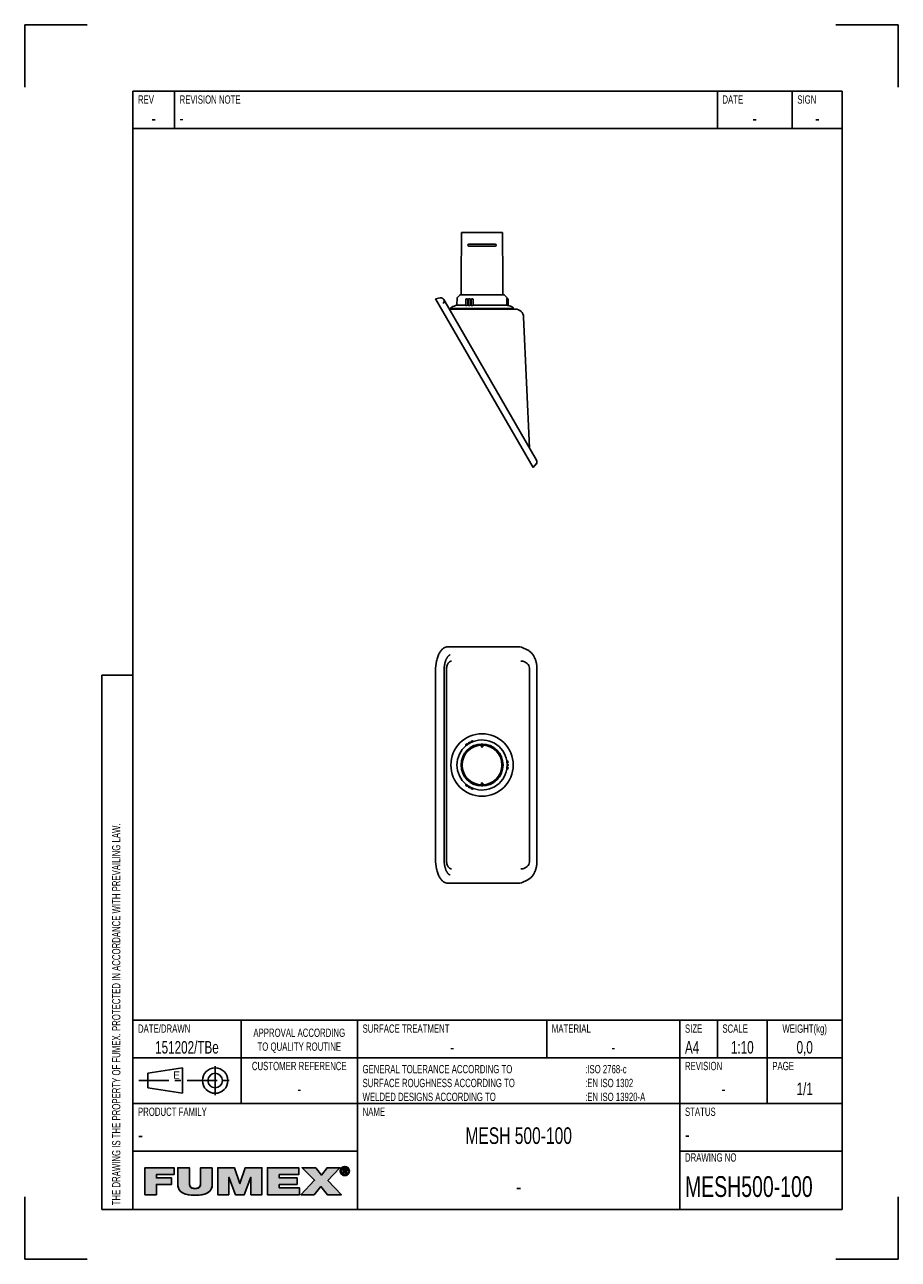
# Model space of a CAD drawing. Extents: x 0 to 210, y 0 to 297.
import ezdxf

# ---------------------------------------------------------------- set-up
doc = ezdxf.new("R2010")
doc.units = 0
doc.header["$LTSCALE"] = 19.36
doc.linetypes.add('CENTER', pattern=[0.6, 0.375, -0.075, 0.075, -0.075])
doc.layers.get('0').update_dxf_attribs({"linetype": 'CONTINUOUS'})
for name, color, linetype in [('101196_DXF_CONTINUOUS_LINE', 7, 'CONTINUOUS'), ('105-871_DXF_CONTINUOUS_LIN', 7, 'CONTINUOUS'), ('105-878_DXF_CONTINUOUS_LIN', 7, 'CONTINUOUS'), ('117031_DXF_CONTINUOUS_LINE', 7, 'CONTINUOUS'), ('117041_DXF_CONTINUOUS_LINE', 7, 'CONTINUOUS'), ('MESH500-100_DXF_CONTINUOUS', 7, 'CONTINUOUS'), ('MESH500-100_DXF_FORMAT', 7, 'CONTINUOUS')]:
    doc.layers.add(name, color=color, linetype=linetype)
doc.styles.add('TEXTSTYLE_2', font='txt', dxfattribs={"width": 0.7})
doc.styles.add('TEXTSTYLE_3', font='txt')

# ---------------------------------------------------------------- blocks, each defined once
blk = doc.blocks.new('SYMBOL_11_BL0', base_point=(53.46, 18.84))
at = {"layer": 'MESH500-100_DXF_FORMAT', "linetype": 'CONTINUOUS'}
for points in [[(31.68, 15.55), (28.88, 15.55), (28.88, 22.04), (35.91, 22.04), (35.91, 20.38), (31.68, 20.38), (31.68, 19.57), (35.31, 19.57), (35.31, 18.02), (31.68, 18.02)], [(45.09, 22.04), (45.09, 18.06), (45.05, 17.56), (44.94, 17.13), (44.76, 16.75), (44.51, 16.42), (44.19, 16.14), (43.78, 15.89), (43.27, 15.69), (42.64, 15.53), (41.87, 15.43), (40.95, 15.4), (40.03, 15.43), (39.26, 15.53), (38.63, 15.69), (38.12, 15.89), (37.71, 16.14), (37.38, 16.43), (37.13, 16.76), (36.95, 17.13), (36.84, 17.56), (36.8, 18.06), (36.8, 22.04), (39.6, 22.04), (39.6, 18.51), (39.62, 18.08), (39.67, 17.75), (39.78, 17.5), (39.95, 17.3), (40.19, 17.15), (40.52, 17.05), (40.97, 17.02), (41.4, 17.05), (41.72, 17.15), (41.96, 17.3), (42.12, 17.5), (42.22, 17.76), (42.28, 18.09), (42.29, 18.51), (42.29, 22.04)], [(49.07, 15.55), (46.42, 15.55), (46.42, 22.04), (50.41, 22.04), (51.7, 18.22), (51.73, 18.22), (53.03, 22.04), (57.01, 22.04), (57.01, 15.55), (54.37, 15.55), (54.37, 19.72), (54.34, 19.72), (52.76, 15.55), (50.67, 15.55), (49.09, 19.72), (49.07, 19.72)], [(66.03, 15.55), (58.36, 15.55), (58.36, 22.04), (65.89, 22.04), (65.89, 20.38), (61.17, 20.38), (61.17, 19.57), (65.46, 19.57), (65.46, 18.02), (61.17, 18.02), (61.17, 17.22), (66.03, 17.22)], [(69.59, 15.55), (66.38, 15.55), (69.67, 19.01), (66.68, 22.04), (69.96, 22.04), (71.34, 20.28), (72.69, 22.04), (75.79, 22.04), (72.88, 18.99), (76.12, 15.55), (72.75, 15.55), (71.2, 17.49)], [(76.31, 21.83), (76.23, 21.72), (76.16, 21.61), (76.12, 21.49), (76.09, 21.35), (76.08, 21.21), (75.87, 21.05), (75.86, 21.21), (75.87, 21.38), (75.91, 21.53), (75.97, 21.68), (76.05, 21.82), (76.36, 21.87)], [(76.09, 21.07), (76.12, 20.94), (76.16, 20.81), (76.23, 20.7), (76.31, 20.6), (76.15, 20.48), (76.05, 20.61), (75.97, 20.74), (75.91, 20.89), (75.87, 21.05), (76.08, 21.21)], [(76.46, 21.96), (76.36, 21.87), (76.05, 21.82), (76.15, 21.94), (76.57, 22.02)], [(76.69, 22.07), (76.57, 22.02), (76.15, 21.94), (76.27, 22.05), (76.82, 22.1)], [(76.95, 22.11), (76.82, 22.1), (76.27, 22.05), (76.33, 22.1), (77.43, 22.18), (77.57, 22.1), (77.64, 22.05), (77.76, 21.94), (77.85, 21.82), (77.93, 21.68), (77.99, 21.53), (78.03, 21.38), (78.04, 21.21), (78.03, 21.05), (77.99, 20.89), (77.93, 20.74), (77.86, 20.61), (77.76, 20.48), (77.64, 20.37), (77.57, 20.32), (77.43, 20.24), (77.28, 20.18), (77.12, 20.15), (76.79, 20.15), (76.63, 20.18), (76.48, 20.24), (76.4, 20.28), (76.95, 20.32), (77.09, 20.33), (77.22, 20.35), (77.34, 20.4), (77.45, 20.47), (77.55, 20.55), (77.59, 20.6), (77.67, 20.7), (77.74, 20.81), (77.78, 20.94), (77.81, 21.07), (77.82, 21.21), (77.81, 21.35), (77.78, 21.49), (77.74, 21.61), (77.67, 21.72), (77.59, 21.83), (77.55, 21.87), (77.45, 21.95), (77.34, 22.02), (77.21, 22.07), (77.09, 22.1)], [(76.95, 22.29), (77.12, 22.27), (77.28, 22.24), (77.43, 22.18), (76.33, 22.1), (76.48, 22.18), (76.63, 22.24), (76.79, 22.27)], [(76.73, 21.67), (76.54, 20.59), (76.54, 21.83), (77.01, 21.83), (77.01, 21.83), (77.12, 21.83), (77.2, 21.81), (77.27, 21.79), (77.33, 21.76), (77.37, 21.72), (77.39, 21.7), (77.4, 21.67), (77.43, 21.62), (77.44, 21.56), (77.45, 21.48), (77.44, 21.4), (77.43, 21.34), (77.4, 21.29), (77.08, 21.3), (77.12, 21.3), (77.15, 21.31), (77.18, 21.33), (77.2, 21.34), (77.22, 21.36), (77.23, 21.39), (77.24, 21.42), (77.25, 21.45), (77.25, 21.49), (77.25, 21.52), (77.24, 21.55), (77.23, 21.58), (77.22, 21.6), (77.2, 21.62), (77.17, 21.63), (77.14, 21.65), (77.11, 21.66), (77.07, 21.67), (77.02, 21.67), (76.98, 21.67), (76.85, 21.67)], [(76.95, 21.29), (76.97, 21.29), (77.03, 21.29), (77.08, 21.3), (77.4, 21.29), (76.73, 21.13), (76.73, 20.59), (76.54, 20.59), (76.73, 21.67), (76.73, 21.48), (76.73, 21.29), (76.84, 21.29)], [(77.13, 21.14), (77.48, 20.59), (77.27, 20.59), (76.94, 21.13), (76.73, 21.13), (77.4, 21.29), (77.36, 21.24), (77.32, 21.2), (77.26, 21.17), (77.2, 21.15)], [(76.35, 20.55), (76.46, 20.47), (76.26, 20.37), (76.15, 20.48), (76.31, 20.6)], [(76.57, 20.4), (76.69, 20.35), (76.4, 20.28), (76.26, 20.37), (76.46, 20.47)]]:
    blk.add_hatch(color=7, dxfattribs=at).paths.add_polyline_path(points)
at = {"layer": 'MESH500-100_DXF_FORMAT', "color": 7, "linetype": 'CONTINUOUS'}
for p, q in [((35.91, 22.04), (28.88, 22.04)), ((28.88, 22.04), (28.88, 15.55)), ((35.91, 22.04), (28.88, 22.04)), ((28.88, 22.04), (28.88, 15.55)), ((35.91, 20.38), (35.91, 22.04)), ((35.91, 20.38), (35.91, 22.04)), ((50.41, 22.04), (46.42, 22.04)), ((46.42, 22.04), (46.42, 15.55)), ((50.41, 22.04), (46.42, 22.04)), ((46.42, 22.04), (46.42, 15.55)), ((51.7, 18.22), (50.41, 22.04)), ((51.7, 18.22), (50.41, 22.04)), ((53.03, 22.04), (51.73, 18.22)), ((53.03, 22.04), (51.73, 18.22)), ((57.01, 22.04), (53.03, 22.04)), ((57.01, 22.04), (53.03, 22.04)), ((57.01, 15.55), (57.01, 22.04)), ((57.01, 15.55), (57.01, 22.04)), ((65.89, 22.04), (58.36, 22.04)), ((58.36, 22.04), (58.36, 15.55)), ((65.89, 22.04), (58.36, 22.04)), ((58.36, 22.04), (58.36, 15.55)), ((65.89, 20.38), (65.89, 22.04)), ((65.89, 20.38), (65.89, 22.04)), ((69.96, 22.04), (66.68, 22.04)), ((66.68, 22.04), (69.67, 19.01)), ((69.96, 22.04), (66.68, 22.04)), ((66.68, 22.04), (69.67, 19.01)), ((71.34, 20.28), (69.96, 22.04)), ((71.34, 20.28), (69.96, 22.04)), ((72.69, 22.04), (71.34, 20.28)), ((72.69, 22.04), (71.34, 20.28)), ((75.79, 22.04), (72.69, 22.04)), ((75.79, 22.04), (72.69, 22.04)), ((72.88, 18.99), (75.79, 22.04)), ((72.88, 18.99), (75.79, 22.04)), ((31.68, 19.57), (31.68, 20.38)), ((31.68, 20.38), (35.91, 20.38)), ((31.68, 19.57), (31.68, 20.38)), ((31.68, 20.38), (35.91, 20.38)), ((35.31, 19.57), (31.68, 19.57)), ((35.31, 19.57), (31.68, 19.57)), ((31.68, 15.55), (31.68, 18.02)), ((31.68, 18.02), (35.31, 18.02)), ((31.68, 15.55), (31.68, 18.02)), ((31.68, 18.02), (35.31, 18.02)), ((35.31, 18.02), (35.31, 19.57)), ((35.31, 18.02), (35.31, 19.57)), ((49.07, 15.55), (49.07, 19.72)), ((49.07, 19.72), (49.09, 19.72)), ((49.07, 15.55), (49.07, 19.72)), ((49.07, 19.72), (49.09, 19.72)), ((49.09, 19.72), (50.67, 15.55)), ((49.09, 19.72), (50.67, 15.55)), ((51.73, 18.22), (51.7, 18.22)), ((51.73, 18.22), (51.7, 18.22)), ((52.76, 15.55), (54.34, 19.72)), ((52.76, 15.55), (54.34, 19.72)), ((54.34, 19.72), (54.37, 19.72)), ((54.34, 19.72), (54.37, 19.72)), ((54.37, 19.72), (54.37, 15.55)), ((54.37, 19.72), (54.37, 15.55)), ((61.17, 19.57), (61.17, 20.38)), ((61.17, 20.38), (65.89, 20.38)), ((61.17, 19.57), (61.17, 20.38)), ((61.17, 20.38), (65.89, 20.38)), ((65.46, 19.57), (61.17, 19.57)), ((65.46, 19.57), (61.17, 19.57)), ((61.17, 17.22), (61.17, 18.02)), ((61.17, 18.02), (65.46, 18.02)), ((61.17, 17.22), (61.17, 18.02)), ((61.17, 18.02), (65.46, 18.02)), ((65.46, 18.02), (65.46, 19.57)), ((65.46, 18.02), (65.46, 19.57)), ((69.67, 19.01), (66.38, 15.55)), ((69.67, 19.01), (66.38, 15.55)), ((76.12, 15.55), (72.88, 18.99)), ((76.12, 15.55), (72.88, 18.99)), ((28.88, 15.55), (31.68, 15.55)), ((28.88, 15.55), (31.68, 15.55)), ((46.42, 15.55), (49.07, 15.55)), ((46.42, 15.55), (49.07, 15.55)), ((50.67, 15.55), (52.76, 15.55)), ((50.67, 15.55), (52.76, 15.55)), ((54.37, 15.55), (57.01, 15.55)), ((54.37, 15.55), (57.01, 15.55)), ((58.36, 15.55), (66.03, 15.55)), ((58.36, 15.55), (66.03, 15.55)), ((66.03, 17.22), (61.17, 17.22)), ((66.03, 17.22), (61.17, 17.22)), ((66.03, 15.55), (66.03, 17.22)), ((66.03, 15.55), (66.03, 17.22)), ((66.38, 15.55), (69.59, 15.55)), ((66.38, 15.55), (69.59, 15.55)), ((69.59, 15.55), (71.2, 17.49)), ((69.59, 15.55), (71.2, 17.49)), ((71.2, 17.49), (72.75, 15.55)), ((71.2, 17.49), (72.75, 15.55)), ((72.75, 15.55), (76.12, 15.55)), ((72.75, 15.55), (76.12, 15.55))]:
    blk.add_line(p, q, dxfattribs=at)
for points in [[(31.68, 15.55), (28.88, 15.55), (28.88, 22.04), (35.91, 22.04), (35.91, 20.38), (31.68, 20.38), (31.68, 19.57), (35.31, 19.57), (35.31, 18.02), (31.68, 18.02), (31.68, 15.55)], [(45.09, 22.04), (45.09, 18.06), (45.05, 17.56), (44.94, 17.13), (44.76, 16.75), (44.51, 16.42), (44.19, 16.14), (43.78, 15.89), (43.27, 15.69), (42.64, 15.53), (41.87, 15.43), (40.95, 15.4), (40.03, 15.43), (39.26, 15.53), (38.63, 15.69), (38.12, 15.89), (37.71, 16.14), (37.38, 16.43), (37.13, 16.76), (36.95, 17.13), (36.84, 17.56), (36.8, 18.06), (36.8, 22.04), (39.6, 22.04), (39.6, 18.51), (39.62, 18.08), (39.67, 17.75), (39.78, 17.5), (39.95, 17.3), (40.19, 17.15), (40.52, 17.05), (40.97, 17.02), (41.4, 17.05), (41.72, 17.15), (41.96, 17.3), (42.12, 17.5), (42.22, 17.76), (42.28, 18.09), (42.29, 18.51), (42.29, 22.04), (45.09, 22.04)], [(49.07, 15.55), (46.42, 15.55), (46.42, 22.04), (50.41, 22.04), (51.7, 18.22), (51.73, 18.22), (53.03, 22.04), (57.01, 22.04), (57.01, 15.55), (54.37, 15.55), (54.37, 19.72), (54.34, 19.72), (52.76, 15.55), (50.67, 15.55), (49.09, 19.72), (49.07, 19.72), (49.07, 15.55)], [(66.03, 15.55), (58.36, 15.55), (58.36, 22.04), (65.89, 22.04), (65.89, 20.38), (61.17, 20.38), (61.17, 19.57), (65.46, 19.57), (65.46, 18.02), (61.17, 18.02), (61.17, 17.22), (66.03, 17.22), (66.03, 15.55)], [(69.59, 15.55), (66.38, 15.55), (69.67, 19.01), (66.68, 22.04), (69.96, 22.04), (71.34, 20.28), (72.69, 22.04), (75.79, 22.04), (72.88, 18.99), (76.12, 15.55), (72.75, 15.55), (71.2, 17.49), (69.59, 15.55)], [(76.31, 21.83), (76.23, 21.72), (76.16, 21.61), (76.12, 21.49), (76.09, 21.35), (76.08, 21.21), (75.87, 21.05), (75.86, 21.21), (75.87, 21.38), (75.91, 21.53), (75.97, 21.68), (76.05, 21.82), (76.36, 21.87), (76.31, 21.83)], [(76.09, 21.07), (76.12, 20.94), (76.16, 20.81), (76.23, 20.7), (76.31, 20.6), (76.15, 20.48), (76.05, 20.61), (75.97, 20.74), (75.91, 20.89), (75.87, 21.05), (76.08, 21.21), (76.09, 21.07)], [(76.46, 21.96), (76.36, 21.87), (76.05, 21.82), (76.15, 21.94), (76.57, 22.02), (76.46, 21.96)], [(76.69, 22.07), (76.57, 22.02), (76.15, 21.94), (76.27, 22.05), (76.82, 22.1), (76.69, 22.07)], [(76.95, 22.11), (76.82, 22.1), (76.27, 22.05), (76.33, 22.1), (77.43, 22.18), (77.57, 22.1), (77.64, 22.05), (77.76, 21.94), (77.85, 21.82), (77.93, 21.68), (77.99, 21.53), (78.03, 21.38), (78.04, 21.21), (78.03, 21.05), (77.99, 20.89), (77.93, 20.74), (77.86, 20.61), (77.76, 20.48), (77.64, 20.37), (77.57, 20.32), (77.43, 20.24), (77.28, 20.18), (77.12, 20.15), (76.79, 20.15), (76.63, 20.18), (76.48, 20.24), (76.4, 20.28), (76.95, 20.32), (77.09, 20.33), (77.22, 20.35), (77.34, 20.4), (77.45, 20.47), (77.55, 20.55), (77.59, 20.6), (77.67, 20.7), (77.74, 20.81), (77.78, 20.94), (77.81, 21.07), (77.82, 21.21), (77.81, 21.35), (77.78, 21.49), (77.74, 21.61), (77.67, 21.72), (77.59, 21.83), (77.55, 21.87), (77.45, 21.95), (77.34, 22.02), (77.21, 22.07), (77.09, 22.1), (76.95, 22.11)], [(76.95, 22.29), (77.12, 22.27), (77.28, 22.24), (77.43, 22.18), (76.33, 22.1), (76.48, 22.18), (76.63, 22.24), (76.79, 22.27), (76.95, 22.29)], [(76.73, 21.67), (76.54, 20.59), (76.54, 21.83), (77.01, 21.83), (77.01, 21.83), (77.12, 21.83), (77.2, 21.81), (77.27, 21.79), (77.33, 21.76), (77.37, 21.72), (77.39, 21.7), (77.4, 21.67), (77.43, 21.62), (77.44, 21.56), (77.45, 21.48), (77.44, 21.4), (77.43, 21.34), (77.4, 21.29), (77.08, 21.3), (77.12, 21.3), (77.15, 21.31), (77.18, 21.33), (77.2, 21.34), (77.22, 21.36), (77.23, 21.39), (77.24, 21.42), (77.25, 21.45), (77.25, 21.49), (77.25, 21.52), (77.24, 21.55), (77.23, 21.58), (77.22, 21.6), (77.2, 21.62), (77.17, 21.63), (77.14, 21.65), (77.11, 21.66), (77.07, 21.67), (77.02, 21.67), (76.98, 21.67), (76.85, 21.67), (76.73, 21.67)], [(76.95, 21.29), (76.97, 21.29), (77.03, 21.29), (77.08, 21.3), (77.4, 21.29), (76.73, 21.13), (76.73, 20.59), (76.54, 20.59), (76.73, 21.67), (76.73, 21.48), (76.73, 21.29), (76.84, 21.29), (76.95, 21.29)], [(77.13, 21.14), (77.48, 20.59), (77.27, 20.59), (76.94, 21.13), (76.73, 21.13), (77.4, 21.29), (77.36, 21.24), (77.32, 21.2), (77.26, 21.17), (77.2, 21.15), (77.13, 21.14)], [(76.35, 20.55), (76.46, 20.47), (76.26, 20.37), (76.15, 20.48), (76.31, 20.6), (76.35, 20.55)], [(76.57, 20.4), (76.69, 20.35), (76.4, 20.28), (76.26, 20.37), (76.46, 20.47), (76.57, 20.4)]]:
    blk.add_lwpolyline(points, dxfattribs=at)
for points, knots in [([(45.09, 22.04), (45.09, 22.04), (42.29, 22.04), (42.29, 22.04), (42.29, 22.04), (42.29, 18.51), (42.29, 18.51), (42.29, 17.84), (42.29, 17.02), (40.97, 17.02), (39.6, 17.02), (39.6, 17.84), (39.6, 18.51), (39.6, 18.51), (39.6, 22.04), (39.6, 22.04), (39.6, 22.04), (36.8, 22.04), (36.8, 22.04), (36.8, 22.04), (36.8, 18.06), (36.8, 18.06), (36.8, 16.26), (38.18, 15.4), (40.95, 15.4), (43.73, 15.4), (45.09, 16.26), (45.09, 18.06), (45.09, 18.06), (45.09, 22.04), (45.09, 22.04)], [0, 0, 0, 0, 1, 1, 1, 2, 2, 2, 3, 3, 3, 4, 4, 4, 5, 5, 5, 6, 6, 6, 7, 7, 7, 8, 8, 8, 9, 9, 9, 10, 10, 10, 10]), ([(45.09, 22.04), (45.09, 22.04), (42.29, 22.04), (42.29, 22.04), (42.29, 22.04), (42.29, 18.51), (42.29, 18.51), (42.29, 17.84), (42.29, 17.02), (40.97, 17.02), (39.6, 17.02), (39.6, 17.84), (39.6, 18.51), (39.6, 18.51), (39.6, 22.04), (39.6, 22.04), (39.6, 22.04), (36.8, 22.04), (36.8, 22.04), (36.8, 22.04), (36.8, 18.06), (36.8, 18.06), (36.8, 16.26), (38.18, 15.4), (40.95, 15.4), (43.73, 15.4), (45.09, 16.26), (45.09, 18.06), (45.09, 18.06), (45.09, 22.04), (45.09, 22.04)], [0, 0, 0, 0, 1, 1, 1, 2, 2, 2, 3, 3, 3, 4, 4, 4, 5, 5, 5, 6, 6, 6, 7, 7, 7, 8, 8, 8, 9, 9, 9, 10, 10, 10, 10]), ([(76.95, 20.14), (77.54, 20.14), (78.04, 20.59), (78.04, 21.21), (78.04, 21.83), (77.54, 22.29), (76.95, 22.29), (76.36, 22.29), (75.86, 21.83), (75.86, 21.21), (75.86, 20.59), (76.36, 20.14), (76.95, 20.14)], [0, 0, 0, 0, 1, 1, 1, 2, 2, 2, 3, 3, 3, 4, 4, 4, 4]), ([(76.95, 20.14), (77.54, 20.14), (78.04, 20.59), (78.04, 21.21), (78.04, 21.83), (77.54, 22.29), (76.95, 22.29), (76.36, 22.29), (75.86, 21.83), (75.86, 21.21), (75.86, 20.59), (76.36, 20.14), (76.95, 20.14)], [0, 0, 0, 0, 1, 1, 1, 2, 2, 2, 3, 3, 3, 4, 4, 4, 4]), ([(76.08, 21.21), (76.08, 21.72), (76.46, 22.11), (76.95, 22.11), (77.44, 22.11), (77.82, 21.72), (77.82, 21.21), (77.82, 20.7), (77.44, 20.32), (76.95, 20.32), (76.46, 20.32), (76.08, 20.7), (76.08, 21.21)], [0, 0, 0, 0, 1, 1, 1, 2, 2, 2, 3, 3, 3, 4, 4, 4, 4]), ([(76.08, 21.21), (76.08, 21.72), (76.46, 22.11), (76.95, 22.11), (77.44, 22.11), (77.82, 21.72), (77.82, 21.21), (77.82, 20.7), (77.44, 20.32), (76.95, 20.32), (76.46, 20.32), (76.08, 20.7), (76.08, 21.21)], [0, 0, 0, 0, 1, 1, 1, 2, 2, 2, 3, 3, 3, 4, 4, 4, 4]), ([(76.73, 21.13), (76.73, 21.13), (76.94, 21.13), (76.94, 21.13), (76.94, 21.13), (77.27, 20.59), (77.27, 20.59), (77.27, 20.59), (77.48, 20.59), (77.48, 20.59), (77.48, 20.59), (77.13, 21.14), (77.13, 21.14), (77.31, 21.16), (77.45, 21.26), (77.45, 21.48), (77.45, 21.72), (77.3, 21.83), (77.01, 21.83), (77.01, 21.83), (76.54, 21.83), (76.54, 21.83), (76.54, 21.83), (76.54, 20.59), (76.54, 20.59), (76.54, 20.59), (76.73, 20.59), (76.73, 20.59), (76.73, 20.59), (76.73, 21.13), (76.73, 21.13)], [0, 0, 0, 0, 1, 1, 1, 2, 2, 2, 3, 3, 3, 4, 4, 4, 5, 5, 5, 6, 6, 6, 7, 7, 7, 8, 8, 8, 9, 9, 9, 10, 10, 10, 10]), ([(76.73, 21.13), (76.73, 21.13), (76.94, 21.13), (76.94, 21.13), (76.94, 21.13), (77.27, 20.59), (77.27, 20.59), (77.27, 20.59), (77.48, 20.59), (77.48, 20.59), (77.48, 20.59), (77.13, 21.14), (77.13, 21.14), (77.31, 21.16), (77.45, 21.26), (77.45, 21.48), (77.45, 21.72), (77.3, 21.83), (77.01, 21.83), (77.01, 21.83), (76.54, 21.83), (76.54, 21.83), (76.54, 21.83), (76.54, 20.59), (76.54, 20.59), (76.54, 20.59), (76.73, 20.59), (76.73, 20.59), (76.73, 20.59), (76.73, 21.13), (76.73, 21.13)], [0, 0, 0, 0, 1, 1, 1, 2, 2, 2, 3, 3, 3, 4, 4, 4, 5, 5, 5, 6, 6, 6, 7, 7, 7, 8, 8, 8, 9, 9, 9, 10, 10, 10, 10]), ([(76.73, 21.29), (76.73, 21.29), (76.73, 21.67), (76.73, 21.67), (76.73, 21.67), (76.98, 21.67), (76.98, 21.67), (77.11, 21.67), (77.25, 21.64), (77.25, 21.49), (77.25, 21.3), (77.11, 21.29), (76.95, 21.29), (76.95, 21.29), (76.73, 21.29), (76.73, 21.29)], [0, 0, 0, 0, 1, 1, 1, 2, 2, 2, 3, 3, 3, 4, 4, 4, 5, 5, 5, 5]), ([(76.73, 21.29), (76.73, 21.29), (76.73, 21.67), (76.73, 21.67), (76.73, 21.67), (76.98, 21.67), (76.98, 21.67), (77.11, 21.67), (77.25, 21.64), (77.25, 21.49), (77.25, 21.3), (77.11, 21.29), (76.95, 21.29), (76.95, 21.29), (76.73, 21.29), (76.73, 21.29)], [0, 0, 0, 0, 1, 1, 1, 2, 2, 2, 3, 3, 3, 4, 4, 4, 5, 5, 5, 5])]:
    blk.add_open_spline(points, degree=3, knots=knots, dxfattribs=at)
for points in [[(76.95, 20.32), (76.4, 20.28), (76.82, 20.33), (76.69, 20.35)], [(76.95, 20.14), (76.79, 20.15), (77.12, 20.15)]]:
    blk.add_solid(points, dxfattribs=at)
blk = doc.blocks.new('SYMBOL_0_BL1', base_point=(39, 43))
at = {"layer": 'MESH500-100_DXF_CONTINUOUS', "color": 7, "linetype": 'CONTINUOUS'}
for p, q in [((29.59375, 44.75), (37.90625, 46.0625)), ((29.59375, 41.25), (29.59375, 44.75)), ((37.90625, 46.0625), (37.90625, 39.9375)), ((37.90625, 39.9375), (29.59375, 41.25))]:
    blk.add_line(p, q, dxfattribs=at)
at = {"layer": 'MESH500-100_DXF_CONTINUOUS', "color": 7, "linetype": 'CENTER'}
for p, q in [((45.78125, 46.5), (45.78125, 39.5)), ((27.40625, 43), (50.59375, 43))]:
    blk.add_line(p, q, dxfattribs=at)
at = {"layer": 'MESH500-100_DXF_CONTINUOUS', "color": 7, "linetype": 'CONTINUOUS'}
for radius in [3.0625, 1.75]:
    blk.add_circle((45.78125, 43), radius, dxfattribs=at)

msp = doc.modelspace()

# ---------------------------------------------------------------- linework, layer by layer
at = {"layer": '101196_DXF_CONTINUOUS_LINE', "color": 7, "linetype": 'CONTINUOUS'}
for p, q in [((109.78, 123.91), (109.78, 123.94)), ((109.78, 123.31), (109.78, 123.68)), ((110.05, 123.26), (109.83, 123.26)), ((110.1, 123.91), (110.1, 123.94)), ((110.1, 123.31), (110.1, 123.68)), ((109.78, 114.51), (109.78, 114.15)), ((109.78, 113.92), (109.78, 113.89)), ((109.83, 114.56), (110.05, 114.56)), ((110.1, 114.51), (110.1, 114.15)), ((110.1, 113.92), (110.1, 113.89))]:
    msp.add_line(p, q, dxfattribs=at)
for centre, start, end in [((109.83, 123.31), 180, 270), ((110.05, 123.31), 270, 360), ((109.83, 114.51), 90, 180), ((110.05, 114.51), 0, 90)]:
    msp.add_arc(centre, 0.05, start, end, dxfattribs=at)
at = {"layer": '105-871_DXF_CONTINUOUS_LIN', "color": 7, "linetype": 'CONTINUOUS'}
for p, q in [((99.89, 231.28), (98.77, 231.08)), ((122.23, 190.45), (98.77, 231.08)), ((123.04, 192.23), (100.72, 230.89)), ((102.05, 228.58), (117.93, 228.58)), ((119.92, 226.68), (119.92, 226.67)), ((119.92, 226.67), (121.31, 195.23)), ((122.96, 191.32), (122.23, 190.45)), ((118.41, 147.37), (101.75, 147.37)), ((120.59, 146.73), (119.71, 147.11)), ((102.26, 145.4), (102.27, 145.4)), ((98.77, 141.66), (98.77, 96.17)), ((100.83, 96.17), (100.83, 141.66)), ((101.36, 96.17), (101.36, 141.66)), ((121.36, 141.92), (121.36, 95.91)), ((123.14, 141.92), (123.14, 95.91)), ((102.27, 92.42), (102.26, 92.42)), ((118.41, 90.46), (101.75, 90.46)), ((119.71, 90.72), (120.59, 91.1))]:
    msp.add_line(p, q, dxfattribs=at)
for points in [[(123.14, 141.92), (123.14, 142.04), (123.14, 142.2), (123.13, 142.35), (123.12, 142.51), (123.11, 142.66), (123.09, 142.82), (123.07, 142.97), (123.05, 143.12), (123.02, 143.27), (122.99, 143.42), (122.96, 143.57), (122.92, 143.72), (122.89, 143.86), (122.84, 144), (122.8, 144.15), (122.75, 144.29), (122.7, 144.43), (122.64, 144.56), (122.58, 144.7), (122.51, 144.83), (122.45, 144.97), (122.37, 145.1), (122.3, 145.22), (122.22, 145.35), (122.13, 145.47), (122.04, 145.59), (121.95, 145.71), (121.85, 145.82), (121.75, 145.93), (121.64, 146.04), (121.53, 146.14), (121.41, 146.24), (121.29, 146.33), (121.17, 146.42), (121.04, 146.5), (120.91, 146.58), (120.77, 146.65), (120.63, 146.71), (120.59, 146.73)], [(100.83, 141.66), (100.83, 141.79), (100.83, 141.93), (100.84, 142.08), (100.84, 142.22), (100.86, 142.37), (100.87, 142.51), (100.88, 142.65), (100.9, 142.78), (100.92, 142.91), (100.94, 143.04), (100.97, 143.17), (101, 143.3), (101.02, 143.42), (101.05, 143.54), (101.08, 143.65), (101.12, 143.77), (101.15, 143.88), (101.19, 143.98), (101.23, 144.09), (101.27, 144.19), (101.31, 144.28), (101.35, 144.38), (101.39, 144.47), (101.44, 144.55), (101.48, 144.64), (101.53, 144.71), (101.58, 144.79), (101.62, 144.86), (101.67, 144.92), (101.72, 144.98), (101.77, 145.04), (101.81, 145.09), (101.86, 145.14), (101.91, 145.19), (101.96, 145.23), (102.01, 145.27), (102.05, 145.3), (102.1, 145.33), (102.15, 145.36), (102.19, 145.38), (102.24, 145.4), (102.26, 145.4)], [(102.26, 92.42), (102.24, 92.43), (102.19, 92.45), (102.15, 92.47), (102.1, 92.5), (102.05, 92.53), (102.01, 92.56), (101.96, 92.6), (101.91, 92.64), (101.86, 92.69), (101.81, 92.73), (101.77, 92.79), (101.72, 92.85), (101.67, 92.91), (101.62, 92.97), (101.58, 93.04), (101.53, 93.12), (101.48, 93.19), (101.44, 93.27), (101.39, 93.36), (101.35, 93.45), (101.31, 93.54), (101.27, 93.64), (101.23, 93.74), (101.19, 93.85), (101.15, 93.95), (101.12, 94.06), (101.08, 94.18), (101.05, 94.29), (101.02, 94.41), (100.99, 94.53), (100.97, 94.66), (100.94, 94.79), (100.92, 94.92), (100.9, 95.05), (100.88, 95.18), (100.87, 95.32), (100.86, 95.46), (100.84, 95.6), (100.84, 95.75), (100.83, 95.89), (100.83, 96.04), (100.83, 96.17)], [(120.59, 91.1), (120.63, 91.11), (120.77, 91.18), (120.91, 91.25), (121.04, 91.33), (121.17, 91.41), (121.29, 91.5), (121.41, 91.59), (121.53, 91.69), (121.64, 91.79), (121.75, 91.9), (121.85, 92.01), (121.95, 92.12), (122.04, 92.24), (122.13, 92.36), (122.22, 92.48), (122.3, 92.6), (122.37, 92.73), (122.45, 92.86), (122.51, 92.99), (122.58, 93.13), (122.64, 93.26), (122.7, 93.4), (122.75, 93.54), (122.8, 93.68), (122.84, 93.83), (122.89, 93.97), (122.92, 94.11), (122.96, 94.26), (122.99, 94.41), (123.02, 94.56), (123.05, 94.71), (123.07, 94.86), (123.09, 95.01), (123.11, 95.17), (123.12, 95.32), (123.13, 95.48), (123.14, 95.63), (123.14, 95.79), (123.14, 95.91)]]:
    msp.add_lwpolyline(points, dxfattribs=at)
for centre, radius, start, end in [((100.03, 230.49), 0.8, 318.229, 100), ((102.21, 228.78), 0.2, 270, 291.85), ((111.19, 206.37), 23.95, 111.2831, 111.85), ((108.69, 206.37), 23.95, 68.15, 68.7169), ((117.68, 228.78), 0.2, 248.15, 270), ((117.93, 226.58), 2, 2.5204, 90), ((122.34, 191.83), 0.8, 320, 30)]:
    msp.add_arc(centre, radius, start, end, dxfattribs=at)
for points, knots in [([(98.77, 141.66), (98.77, 142.41), (98.87, 143.52), (99.26, 144.91), (99.66, 145.82), (100.13, 146.53), (100.66, 147.03), (101.21, 147.31), (101.58, 147.37), (101.75, 147.37)], [0, 0, 0, 0, 0.319044, 0.475597, 0.617852, 0.739779, 0.841079, 0.925545, 1, 1, 1, 1]), ([(118.41, 147.37), (118.63, 147.37), (119.07, 147.33), (119.5, 147.2), (119.71, 147.11)], [0, 0, 0, 0, 0.487724, 1, 1, 1, 1]), ([(102.62, 143.91), (102.54, 143.91), (102.37, 143.89), (102.12, 143.76), (101.9, 143.55), (101.63, 143.15), (101.42, 142.5), (101.36, 141.95), (101.36, 141.66)], [0, 0, 0, 0, 0.087343, 0.181657, 0.288257, 0.410268, 0.693492, 1, 1, 1, 1]), ([(120, 143.81), (119.94, 143.82), (119.71, 143.89), (119.46, 143.91), (119.28, 143.91)], [0, 0, 0, 0, 0.248311, 1, 1, 1, 1]), ([(121.36, 141.92), (121.36, 142.12), (121.31, 142.54), (121.04, 143.11), (120.59, 143.56), (120.2, 143.74), (120, 143.81)], [0, 0, 0, 0, 0.24684, 0.495528, 0.746175, 1, 1, 1, 1]), ([(101.75, 90.46), (101.58, 90.46), (101.21, 90.52), (100.66, 90.8), (100.13, 91.3), (99.66, 92.01), (99.26, 92.91), (98.87, 94.31), (98.77, 95.42), (98.77, 96.17)], [0, 0, 0, 0, 0.074377, 0.158891, 0.260214, 0.382163, 0.52438, 0.680974, 1, 1, 1, 1]), ([(101.36, 96.17), (101.36, 95.88), (101.42, 95.32), (101.63, 94.68), (101.9, 94.28), (102.12, 94.07), (102.37, 93.94), (102.54, 93.91), (102.62, 93.91)], [0, 0, 0, 0, 0.30646, 0.589737, 0.711713, 0.818461, 0.912737, 1, 1, 1, 1]), ([(120, 94.02), (120.2, 94.08), (120.59, 94.27), (121.04, 94.72), (121.31, 95.29), (121.36, 95.7), (121.36, 95.91)], [0, 0, 0, 0, 0.253825, 0.504472, 0.75316, 1, 1, 1, 1]), ([(119.28, 93.91), (119.34, 93.91), (119.58, 93.92), (119.83, 93.97), (120, 94.02)], [0, 0, 0, 0, 0.251885, 1, 1, 1, 1]), ([(119.71, 90.72), (119.5, 90.63), (119.07, 90.5), (118.63, 90.46), (118.41, 90.46)], [0, 0, 0, 0, 0.512276, 1, 1, 1, 1])]:
    msp.add_open_spline(points, degree=3, knots=knots, dxfattribs=at)
at = {"layer": '105-878_DXF_CONTINUOUS_LIN', "color": 7, "linetype": 'CONTINUOUS'}
for p, q in [((104.99, 241.58), (104.99, 246.97)), ((114.89, 246.97), (104.99, 246.97)), ((114.89, 241.58), (114.89, 246.97)), ((113.12, 244.19), (106.77, 244.19)), ((113.12, 243.74), (106.77, 243.74)), ((104.94, 231.99), (104.94, 240.93)), ((114.94, 231.99), (114.94, 240.93))]:
    msp.add_line(p, q, dxfattribs=at)
for radius in [5, 4.95, 4.77]:
    msp.add_circle((109.94, 118.91), radius, dxfattribs=at)
for centre, radius, start, end in [((106.77, 243.97), 0.225, 90, 270), ((113.12, 243.97), 0.225, 270, 90), ((108.94, 240.93), 4, 171.1503, 180), ((104.79, 241.58), 0.2, 351.1503, 360), ((115.09, 241.58), 0.2, 180, 188.8497), ((110.94, 240.93), 4, 360, 8.8497)]:
    msp.add_arc(centre, radius, start, end, dxfattribs=at)
at = {"layer": '117031_DXF_CONTINUOUS_LINE', "color": 7, "linetype": 'CONTINUOUS'}
for p, q in [((104, 231.4), (104.57, 231.97)), ((104.6, 231.99), (115.28, 231.99)), ((115.89, 231.4), (115.32, 231.97)), ((102.44, 228.69), (102.45, 228.82)), ((103.91, 229.54), (103.94, 231.26)), ((103.91, 229.54), (106.06, 229.54)), ((106.06, 229.49), (106.06, 230.85)), ((106.32, 231.09), (106.3, 231.09)), ((106.52, 229.54), (106.68, 229.54)), ((106.68, 229.5), (106.68, 230.85)), ((106.94, 231.09), (106.92, 231.09)), ((107.15, 229.54), (107.34, 229.54)), ((107.34, 229.51), (107.34, 230.85)), ((107.6, 231.09), (107.58, 231.09)), ((107.82, 229.54), (115.89, 229.54)), ((115.87, 230.85), (115.89, 229.54)), ((115.9, 231.08), (115.92, 231.09)), ((115.94, 231.09), (115.92, 231.09)), ((115.95, 231.09), (115.94, 231.26)), ((115.95, 231.08), (115.97, 231.09)), ((115.99, 231.09), (115.97, 231.09)), ((116.18, 229.46), (116.18, 230.85)), ((116.18, 229.47), (116.19, 229.47)), ((116.19, 229.47), (116.23, 229.46)), ((116.23, 229.46), (116.23, 230.85)), ((117.44, 228.69), (117.44, 228.82)), ((102.44, 228.69), (117.44, 228.69))]:
    msp.add_line(p, q, dxfattribs=at)
for radius in [7.5, 5.05]:
    msp.add_circle((109.94, 118.91), radius, dxfattribs=at)
for centre, radius, start, end in [((104.6, 231.94), 0.05, 90, 135), ((115.28, 231.94), 0.05, 45, 90), ((102.75, 228.81), 0.3, 111.2089, 178), ((111.32, 206.71), 24, 107.9836, 111.2089), ((104.14, 231.26), 0.2, 135, 179), ((106.3, 230.85), 0.24, 90, 180), ((106.32, 230.85), 0.24, 81.6227, 90), ((106.92, 230.85), 0.24, 90, 180), ((106.94, 230.85), 0.24, 79.3827, 90), ((107.58, 230.85), 0.24, 90, 180), ((107.6, 230.85), 0.24, 75.6128, 90), ((115.74, 231.26), 0.2, 1, 45), ((115.94, 230.85), 0.24, 0, 90), ((115.94, 231.09), 0.00905, 0.5076, 0.9791), ((115.99, 230.85), 0.24, 0, 90), ((108.57, 206.71), 24, 68.7911, 71.3878), ((117.14, 228.81), 0.3, 2, 68.7911), ((109.94, 118.91), 6.03, 9.3744, 110.6256), ((109.94, 118.91), 6.03, 129.3744, 230.6256), ((106.31, 123.73), 0.25, 30.5811, 223.4178), ((109.94, 118.91), 6.03, 122.375, 124.6244), ((106.93, 124.14), 0.25, 23.5817, 216.4183), ((109.94, 118.91), 6.03, 115.3756, 117.625), ((107.59, 124.47), 0.25, 16.5822, 209.4189), ((115.93, 119.65), 0.25, 270.5811, 103.4178), ((115.98, 118.91), 0.25, 263.5817, 96.4183), ((109.94, 118.91), 6.03, 2.375, 4.6244), ((109.94, 118.91), 6.03, 249.3744, 350.6256), ((115.93, 118.18), 0.25, 256.5822, 89.4189), ((109.94, 118.91), 6.03, 355.3756, 357.625), ((106.31, 114.1), 0.25, 136.5822, 329.4189), ((109.94, 118.91), 6.03, 235.3756, 237.625), ((106.93, 113.69), 0.25, 143.5817, 336.4183), ((109.94, 118.91), 6.03, 242.375, 244.6244), ((107.59, 113.36), 0.25, 150.5811, 343.4178)]:
    msp.add_arc(centre, radius, start, end, dxfattribs=at)
for points, knots in [([(106.52, 229.54), (106.48, 229.52), (106.39, 229.49), (106.27, 229.46), (106.17, 229.46), (106.12, 229.46), (106.06, 229.47), (106.06, 229.49)], [0, 0, 0, 0, 0.275216, 0.609179, 0.760876, 0.881301, 1, 1, 1, 1]), ([(106.53, 230.85), (106.53, 230.9), (106.5, 231.01), (106.41, 231.08), (106.36, 231.08)], [0, 0, 0, 0, 0.534754, 1, 1, 1, 1]), ([(107.15, 229.54), (107.11, 229.52), (107.05, 229.49), (106.95, 229.47), (106.87, 229.46), (106.79, 229.45), (106.73, 229.46), (106.68, 229.48), (106.68, 229.5)], [0, 0, 0, 0, 0.256324, 0.421198, 0.590975, 0.747248, 0.87276, 1, 1, 1, 1]), ([(107.16, 230.85), (107.16, 230.9), (107.13, 231.01), (107.03, 231.07), (106.98, 231.08)], [0, 0, 0, 0, 0.52152, 1, 1, 1, 1]), ([(107.82, 229.54), (107.81, 229.53), (107.77, 229.51), (107.71, 229.48), (107.63, 229.47), (107.54, 229.46), (107.46, 229.46), (107.4, 229.46), (107.34, 229.48), (107.34, 229.51)], [0, 0, 0, 0, 0.100397, 0.237111, 0.39969, 0.571707, 0.732875, 0.863941, 1, 1, 1, 1]), ([(107.83, 230.85), (107.83, 230.9), (107.8, 231), (107.7, 231.07), (107.66, 231.08)], [0, 0, 0, 0, 0.511575, 1, 1, 1, 1]), ([(115.9, 231.08), (115.89, 231.08), (115.89, 231.05), (115.88, 231), (115.87, 230.93), (115.87, 230.87), (115.87, 230.85)], [0, 0, 0, 0, 0.111259, 0.3341, 0.643581, 1, 1, 1, 1]), ([(116.18, 229.46), (116.18, 229.45), (116.17, 229.46), (116.15, 229.46), (116.12, 229.47), (116.09, 229.48), (116.05, 229.49), (115.98, 229.51), (115.93, 229.53), (115.89, 229.54)], [0, 0, 0, 0, 0.020145, 0.080644, 0.178579, 0.308274, 0.462769, 0.634548, 1, 1, 1, 1]), ([(115.9, 231.08), (115.9, 231.08), (115.9, 231.08), (115.9, 231.08), (115.9, 231.08)], [0, 0, 0, 0, 0.462275, 1, 1, 1, 1]), ([(106.13, 123.56), (106.13, 123.56), (106.14, 123.57), (106.15, 123.57), (106.17, 123.59), (106.19, 123.6), (106.22, 123.63), (106.27, 123.66), (106.33, 123.71), (106.39, 123.76), (106.44, 123.79), (106.47, 123.81), (106.49, 123.83), (106.51, 123.84), (106.52, 123.85), (106.53, 123.86), (106.53, 123.86)], [0, 0, 0, 0, 0.009958, 0.038811, 0.085468, 0.148067, 0.224088, 0.310458, 0.499992, 0.689539, 0.775926, 0.851953, 0.914547, 0.961197, 0.990044, 1, 1, 1, 1]), ([(106.73, 123.99), (106.73, 123.99), (106.73, 123.99), (106.75, 124), (106.77, 124.01), (106.79, 124.03), (106.82, 124.05), (106.87, 124.08), (106.94, 124.11), (107.01, 124.15), (107.06, 124.18), (107.09, 124.2), (107.12, 124.21), (107.14, 124.23), (107.15, 124.23), (107.16, 124.24), (107.16, 124.24)], [0, 0, 0, 0, 0.009959, 0.038813, 0.085473, 0.148073, 0.224095, 0.310466, 0.499999, 0.689532, 0.775904, 0.851926, 0.914527, 0.961187, 0.990041, 1, 1, 1, 1]), ([(107.37, 124.34), (107.37, 124.34), (107.38, 124.35), (107.39, 124.35), (107.41, 124.36), (107.44, 124.37), (107.47, 124.39), (107.53, 124.41), (107.6, 124.44), (107.67, 124.47), (107.72, 124.49), (107.76, 124.51), (107.78, 124.52), (107.81, 124.53), (107.82, 124.53), (107.83, 124.54), (107.83, 124.54)], [0, 0, 0, 0, 0.009959, 0.038813, 0.085473, 0.148073, 0.224095, 0.310466, 0.499999, 0.689532, 0.775904, 0.851926, 0.914527, 0.961187, 0.990041, 1, 1, 1, 1]), ([(115.87, 119.89), (115.87, 119.89), (115.87, 119.88), (115.87, 119.87), (115.88, 119.85), (115.88, 119.82), (115.89, 119.78), (115.89, 119.72), (115.9, 119.65), (115.91, 119.57), (115.92, 119.51), (115.92, 119.47), (115.93, 119.44), (115.93, 119.42), (115.93, 119.41), (115.93, 119.4), (115.93, 119.4)], [0, 0, 0, 0, 0.009959, 0.038813, 0.085473, 0.148073, 0.224095, 0.310466, 0.499999, 0.689532, 0.775904, 0.851926, 0.914527, 0.961187, 0.990041, 1, 1, 1, 1]), ([(115.95, 119.16), (115.95, 119.16), (115.95, 119.15), (115.95, 119.14), (115.95, 119.12), (115.95, 119.09), (115.95, 119.05), (115.95, 118.99), (115.95, 118.95), (115.95, 118.91)], [0, 0, 0, 0, 0.019879, 0.077571, 0.170864, 0.296056, 0.44812, 0.620917, 1, 1, 1, 1]), ([(115.95, 118.67), (115.95, 118.67), (115.95, 118.67), (115.95, 118.69), (115.95, 118.71), (115.95, 118.74), (115.95, 118.78), (115.95, 118.84), (115.95, 118.88), (115.95, 118.91)], [0, 0, 0, 0, 0.019879, 0.077571, 0.170864, 0.296056, 0.448119, 0.620917, 1, 1, 1, 1]), ([(115.93, 118.43), (115.93, 118.43), (115.93, 118.42), (115.93, 118.41), (115.93, 118.38), (115.92, 118.35), (115.92, 118.32), (115.91, 118.26), (115.9, 118.18), (115.89, 118.11), (115.89, 118.05), (115.88, 118.01), (115.88, 117.98), (115.87, 117.96), (115.87, 117.95), (115.87, 117.94), (115.87, 117.94)], [0, 0, 0, 0, 0.009959, 0.038813, 0.085473, 0.148073, 0.224095, 0.310466, 0.499999, 0.689532, 0.775904, 0.851926, 0.914527, 0.961187, 0.990041, 1, 1, 1, 1]), ([(106.53, 113.97), (106.53, 113.97), (106.52, 113.98), (106.51, 113.98), (106.49, 114), (106.47, 114.02), (106.44, 114.04), (106.39, 114.07), (106.33, 114.12), (106.27, 114.17), (106.22, 114.2), (106.19, 114.22), (106.17, 114.24), (106.15, 114.26), (106.14, 114.26), (106.13, 114.27), (106.13, 114.27)], [0, 0, 0, 0, 0.009956, 0.0388, 0.085447, 0.148036, 0.224061, 0.310447, 0.499994, 0.68953, 0.775902, 0.851925, 0.914527, 0.961187, 0.990041, 1, 1, 1, 1]), ([(107.16, 113.59), (107.16, 113.59), (107.15, 113.59), (107.14, 113.6), (107.12, 113.61), (107.09, 113.63), (107.06, 113.65), (107.01, 113.68), (106.94, 113.71), (106.87, 113.75), (106.82, 113.78), (106.79, 113.8), (106.77, 113.82), (106.75, 113.83), (106.73, 113.83), (106.73, 113.84), (106.73, 113.84)], [0, 0, 0, 0, 0.009959, 0.038813, 0.085473, 0.148073, 0.224095, 0.310466, 0.499999, 0.689532, 0.775904, 0.851926, 0.914527, 0.961187, 0.990041, 1, 1, 1, 1]), ([(107.83, 113.29), (107.83, 113.29), (107.82, 113.29), (107.81, 113.3), (107.78, 113.31), (107.76, 113.32), (107.72, 113.33), (107.67, 113.36), (107.6, 113.39), (107.53, 113.42), (107.47, 113.44), (107.44, 113.46), (107.41, 113.47), (107.39, 113.48), (107.38, 113.48), (107.37, 113.49), (107.37, 113.48)], [0, 0, 0, 0, 0.009959, 0.038813, 0.085473, 0.148073, 0.224095, 0.310466, 0.499999, 0.689532, 0.775904, 0.851926, 0.914527, 0.961187, 0.990041, 1, 1, 1, 1])]:
    msp.add_open_spline(points, degree=3, knots=knots, dxfattribs=at)
for points in [[(106.52, 229.54), (106.52, 229.97), (106.53, 230.41), (106.53, 230.85)], [(107.15, 229.54), (107.15, 229.97), (107.15, 230.41), (107.16, 230.85)], [(107.82, 229.54), (107.82, 229.97), (107.82, 230.41), (107.83, 230.85)]]:
    msp.add_open_spline(points, degree=3, dxfattribs=at)
at = {"layer": '117041_DXF_CONTINUOUS_LINE', "color": 7, "linetype": 'CONTINUOUS'}
for centre, radius, start, end in [((109.94, 118.91), 5.03, 0, 180), ((109.94, 118.91), 5.01, 91.8253, 268.1747), ((109.94, 120.04), 3.9, 89.7276, 89.9988), ((109.94, 118.91), 5.01, 271.8253, 88.1747), ((109.94, 118.91), 5.03, 180, 360), ((109.94, 117.78), 3.9, 269.7261, 269.9988)]:
    msp.add_arc(centre, radius, start, end, dxfattribs=at)
for points, knots in [([(109.78, 123.94), (109.78, 123.94), (109.79, 123.93), (109.8, 123.94), (109.81, 123.94), (109.83, 123.94), (109.86, 123.94), (109.89, 123.94), (109.92, 123.94), (109.94, 123.94)], [0, 0, 0, 0, 0.019303, 0.07631, 0.168756, 0.293152, 0.444584, 0.617409, 1, 1, 1, 1]), ([(109.96, 123.94), (109.98, 123.94), (110.01, 123.94), (110.04, 123.94), (110.06, 123.94), (110.08, 123.94), (110.09, 123.94), (110.1, 123.93), (110.1, 123.94), (110.1, 123.94)], [0, 0, 0, 0, 0.391132, 0.563806, 0.71358, 0.835666, 0.925836, 0.981264, 1, 1, 1, 1]), ([(109.92, 113.89), (109.91, 113.89), (109.88, 113.89), (109.85, 113.89), (109.83, 113.89), (109.81, 113.89), (109.79, 113.89), (109.79, 113.89), (109.78, 113.89), (109.78, 113.89)], [0, 0, 0, 0, 0.391174, 0.563834, 0.713601, 0.835687, 0.92585, 0.981267, 1, 1, 1, 1]), ([(110.1, 113.89), (110.1, 113.89), (110.1, 113.89), (110.09, 113.89), (110.07, 113.89), (110.06, 113.89), (110.03, 113.89), (109.99, 113.89), (109.96, 113.89), (109.94, 113.89)], [0, 0, 0, 0, 0.019304, 0.076313, 0.168755, 0.29314, 0.444579, 0.617417, 1, 1, 1, 1])]:
    msp.add_open_spline(points, degree=3, knots=knots, dxfattribs=at)
at = {"layer": 'MESH500-100_DXF_FORMAT', "color": 7, "linetype": 'CONTINUOUS'}
for p, q in [((0, 281.98), (0, 297)), ((0, 297), (15, 297)), ((195, 297), (210, 297)), ((210, 282), (210, 297)), ((196.5, 281), (26, 281)), ((26, 281), (26, 272)), ((26, 12), (26, 281)), ((26, 281), (196.5, 281)), ((36, 281), (36, 272)), ((166.5, 281), (166.5, 272)), ((184.5, 281), (184.5, 272)), ((196.5, 281), (196.5, 272)), ((196.5, 281), (196.5, 12)), ((196.5, 272), (26, 272)), ((18.5, 12), (18.5, 140.5)), ((18.5, 140.5), (26, 140.5)), ((196.5, 57.5), (26, 57.5)), ((26, 12), (26, 57.5)), ((52, 37.5), (52, 57.5)), ((80, 12), (80, 57.5)), ((125.5, 48.5), (125.5, 57.5)), ((157.5, 12), (157.5, 57.5)), ((166.5, 48.5), (166.5, 57.5)), ((178.5, 37.5), (178.5, 57.5)), ((196.5, 12), (196.5, 57.5)), ((196.5, 48.5), (26, 48.5)), ((196.5, 37.5), (26, 37.5)), ((80, 26), (26, 26)), ((196.5, 26), (157.5, 26)), ((0, 0), (0, 15)), ((210, 0), (210, 14.99)), ((18.5, 12), (196.5, 12)), ((196.5, 12), (26, 12)), ((0, 0), (15, 0)), ((195, 0), (210, 0))]:
    msp.add_line(p, q, dxfattribs=at)

# ---------------------------------------------------------------- block references
at = {"layer": 'MESH500-100_DXF_CONTINUOUS', "color": 7, "linetype": 'CONTINUOUS'}
msp.add_blockref('SYMBOL_0_BL1', (39, 43), dxfattribs=at)
at = {"layer": 'MESH500-100_DXF_FORMAT', "color": 2, "linetype": 'CONTINUOUS'}
msp.add_blockref('SYMBOL_11_BL0', (53.46, 18.84), dxfattribs=at)

# ---------------------------------------------------------------- texts
at = {"color": 7, "linetype": 'CONTINUOUS'}
for s, insert, char_height, width, attachment_point, style in [('DATE/DRAWN', (27.23, 56.5), 2, 14, 1, 'TEXTSTYLE_2'), ('SURFACE TREATMENT', (81.22, 56.5), 2, 23.8, 1, 'TEXTSTYLE_2'), ('MATERIAL', (126.72, 56.5), 2, 11.2, 1, 'TEXTSTYLE_2'), ('SIZE ', (158.72, 56.5), 2, 7, 1, 'TEXTSTYLE_2'), ('SCALE', (167.72, 56.5), 2, 7, 1, 'TEXTSTYLE_2'), ('WEIGHT(kg)', (187.5, 56.5), 2, 14, 2, 'TEXTSTYLE_2'), ('APPROVAL ACCORDING\\PTO QUALITY ROUTINE', (66, 55.5), 2, 25.2, 2, 'TEXTSTYLE_2'), ('151202/TBe', (39, 52.5), 3, 21, 2, 'TEXTSTYLE_2'), ('-', (102.75, 52.5), 3, 2.1, 2, 'TEXTSTYLE_2'), ('-', (141.5, 52.5), 3, 2.1, 2, 'TEXTSTYLE_2'), ('A4 ', (158.72, 52.5), 3, 6.3, 1, 'TEXTSTYLE_2'), ('1:10', (172.5, 52.5), 3, 8.4, 2, 'TEXTSTYLE_2'), ('0,0', (187.5, 52.5), 3, 6.3, 2, 'TEXTSTYLE_2'), ('CUSTOMER REFERENCE', (66, 47.5), 2, 25.2, 2, 'TEXTSTYLE_2'), ('REVISION', (158.72, 47.5), 2, 11.2, 1, 'TEXTSTYLE_2'), ('PAGE', (179.72, 47.5), 2, 5.6, 1, 'TEXTSTYLE_2'), ('E', (35.72, 45.19), 1.75, 1.75, 1, 'TEXTSTYLE_3')]:
    msp.add_mtext(s, dxfattribs=dict(at, insert=insert, char_height=char_height, width=width, attachment_point=attachment_point, style=style))
at = {"layer": 'MESH500-100_DXF_FORMAT', "color": 2, "linetype": 'CONTINUOUS', "style": 'TEXTSTYLE_2'}
for s, insert, char_height, width, attachment_point in [('REV', (27.23, 280), 2, 4.2, 1), ('REVISION NOTE', (37.23, 280), 2, 18.2, 1), ('DATE', (167.72, 280), 2, 5.6, 1), ('SIGN', (185.72, 280), 2, 5.6, 1), ('-', (31, 276.25), 3.5, 2.45, 2), ('-', (37.23, 276), 3, 2.1, 1), ('-', (175.5, 276.25), 3.5, 2.45, 2), ('-', (190.5, 276.25), 3.5, 2.45, 2)]:
    msp.add_mtext(s, dxfattribs=dict(at, insert=insert, char_height=char_height, width=width, attachment_point=attachment_point))
at = {"layer": 'MESH500-100_DXF_FORMAT', "color": 2, "linetype": 'CONTINUOUS', "insert": (21, 13), "char_height": 2, "width": 114.8, "attachment_point": 1, "rotation": 90, "style": 'TEXTSTYLE_2'}
msp.add_mtext('THE DRAWING IS THE PROPERTY OF FUMEX. PROTECTED IN ACCORDANCE WITH PREVAILING LAW.', dxfattribs=at)
at = {"layer": 'MESH500-100_DXF_FORMAT', "color": 7, "linetype": 'CONTINUOUS', "style": 'TEXTSTYLE_2'}
for s, insert, char_height, width, attachment_point in [('GENERAL TOLERANCE ACCORDING TO\\PSURFACE ROUGHNESS ACCORDING TO\\PWELDED DESIGNS ACCORDING TO\\P ', (81.22, 46.75), 2, 42, 1), (':ISO 2768-c\\P:EN ISO 1302\\P:EN ISO 13920-A \\P ', (134.72, 46.75), 2, 22.4, 1), ('1/1', (187.5, 42.5), 3, 6.3, 2), ('-', (66, 42.5), 3, 2.1, 2), ('- ', (168, 42.5), 3, 4.2, 2), ('PRODUCT FAMILY', (27.23, 36.5), 2, 19.6, 1), ('NAME ', (81.22, 36.5), 2, 7, 1), ('STATUS ', (158.72, 36.5), 2, 9.8, 1), ('-', (27.23, 32), 4, 2.8, 1), ('MESH 500-100', (118.75, 31.75), 4, 33.6, 2), ('-  ', (158.72, 31.75), 3.5, 7.35, 1), ('DRAWING NO', (158.72, 25.5), 2, 14, 1), ('MESH500-100', (158.72, 20), 5, 38.5, 1), ('-', (118.75, 19.5), 4, 2.8, 2)]:
    msp.add_mtext(s, dxfattribs=dict(at, insert=insert, char_height=char_height, width=width, attachment_point=attachment_point))

doc.saveas('drawing.dxf')
